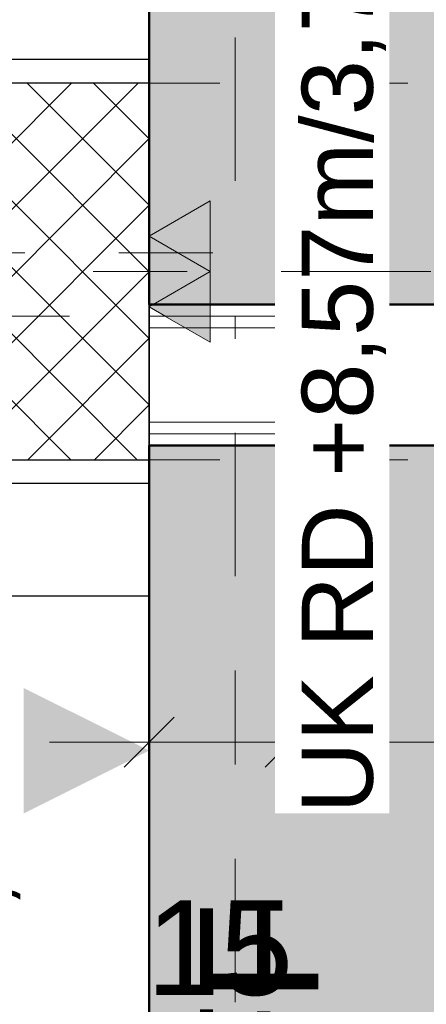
# Model space of a CAD drawing. Header units: metres. Extents: x -180 to 4, y -49 to 6.
# Tile 161 of 256: x -175.359 to -174.926, y -9.476 to -8.43. Entities that reach past the tile are written whole.
import ezdxf

# ---------------------------------------------------------------- set-up
doc = ezdxf.new("R2010")
doc.units = ezdxf.units.M
doc.header["$LTSCALE"] = 0.05
doc.header["$PDMODE"] = 1
doc.header["$PDSIZE"] = -2
for name, pattern in [('ISO-10 Strichpunktlinie', [4.699, 3.048, -0.762, 0.127, -0.762]), ('Linienart-1', [2.116328, 1.058164, -1.058164]), ('Linienart-20', [2.116531, 1.058062, -1.058469]), ('Linienart-34', [4.233, 2.116, -2.117]), ('Linienart-53', [5.291531, 3.175, -1.058062, 0.352704, -0.705764])]:
    doc.linetypes.add(name, pattern=pattern)
doc.layers.get('0').update_dxf_attribs({"lineweight": 25})
for name, color, linetype, lineweight, true_color in [('00 -Bauelemente -Dämmung innen', 7, 'Continuous', 9, 0xff7fe6), ('00 -Bauelemente -Gipskarton', 7, 'Continuous', 9, 0xff7fe6), ('30 -33 Aussenwände- 3 Aussenstützen', 7, 'Continuous', 50, 0x0000dd), ('30 -33 Aussenwände- 7 Fassade_ Elemente', 7, 'Continuous', 9, 0x00aacc), ('30 -34 Innenwände- 2 nichttragend', 7, 'Continuous', 18, 0xff7fe6), ('30 -34 Innenwände- 4 Türen_Fenster', 7, 'Continuous', 15, 0x9955ff), ('30 -35 Decken- 1 Konstruktion-Träger- Stahlbeton', 7, 'Continuous', 13, 0x33aa00), ('70 -72 Beschriftung- 1 Beschriftung allgemein', 7, 'Continuous', 9, 0xff6633), ('70 -72 Beschriftung- 2 Beschriftung Bauteile', 7, 'Continuous', 9, 0x9999ff), ('70 -72 Beschriftung- 7 Detailverweise Linie', 7, 'Continuous', 9, 0x00dd00), ('70 -73 Bauteildarst.- 3 verdeckt 0.35', 4, 'Linienart-34', 35, 0x00ffff), ('70 -75 Raumstempel- 1 Raumstempel', 1, 'Continuous', 50, 0xff0000), ('70 -76 Bemaßung- 2 Allgemein', 7, 'Continuous', 5, 0x6666cc), ('CW-Unsichtbar', 7, 'Continuous', 9, 0x599559)]:
    doc.layers.add(name, color=color, linetype=linetype, lineweight=lineweight, true_color=true_color)
doc.layers.add('70 -71 Achsen- 1 Gebäudeachsen', color=7, linetype='Linienart-53', lineweight=18)
doc.layers.add('Keine', color=7, linetype='Continuous', lineweight=9)
doc.styles.add('Arial', font='arial.ttf')
doc.dimstyles.new('k+k 1_50', dxfattribs={"dimtxt": 0.100689, "dimasz": 0.05302, "dimexe": 0.05, "dimexo": 0.15, "dimgap": 0.01, "dimtad": 1, "dimdec": 3, "dimtxsty": 'Arial', "dimblk": 'VW_SLASH', "dimblk1": 'VW_SLASH', "dimblk2": 'VW_SLASH', "dimcen": 0, "dimdle": 0.05, "dimadec": 3, "dimazin": 0, "dimtfac": 0.75, "dimtdec": 3, "dimtix": 1, "dimtmove": 0, "dimatfit": 0, "dimldrblk": 'VW_SLASH-1', "dimfxl": 0.125, "dimfxlon": 1, "dimfrac": 2, "dimtolj": 1, "dimarcsym": 0})
doc.dimstyles.new('k+k_klein', dxfattribs={"dimtxt": 0.100689, "dimasz": 0.05302, "dimexe": 0.05, "dimexo": 0.15, "dimgap": 0.005, "dimtad": 1, "dimdec": 3, "dimtxsty": 'Arial', "dimblk": 'VW_SLASH-2', "dimblk1": 'VW_SLASH-2', "dimblk2": 'VW_SLASH-2', "dimcen": 0, "dimdle": 0.025, "dimadec": 3, "dimazin": 0, "dimtfac": 0.75, "dimtdec": 3, "dimtix": 1, "dimtmove": 0, "dimatfit": 0, "dimldrblk": 'VW_FILLEDARROW', "dimfxl": 0.1, "dimfxlon": 1, "dimfrac": 2, "dimtolj": 1, "dimarcsym": 0})

# ---------------------------------------------------------------- blocks, each defined once
blk = doc.blocks.new('Gruppe-2720')
at = {"color": 255}
blk.add_wipeout([(-176.018, -0.447), (-176.018, -8.697), (-175.221, -8.697), (-175.221, -0.447)], dxfattribs=at).dxf.layer = '30 -33 Aussenwände- 7 Fassade_ Elemente'
blk.add_wipeout([(-175.776, -0.672), (-175.221, -0.672), (-175.221, -8.472), (-175.776, -8.472), (-175.776, -8.627), (-176.018, -8.627), (-176.018, -0.517), (-175.776, -0.517)], dxfattribs=at).dxf.layer = '30 -33 Aussenwände- 7 Fassade_ Elemente'
at = {"layer": '30 -33 Aussenwände- 7 Fassade_ Elemente', "flags": 128}
blk.add_lwpolyline([(-175.776, -0.672), (-175.221, -0.672), (-175.221, -8.472), (-175.776, -8.472), (-175.776, -8.627), (-176.018, -8.627), (-176.018, -0.517), (-175.776, -0.517)], close=True, dxfattribs=at)
at = {"color": 255, "lineweight": 25}
blk.add_wipeout([(-175.521, -8.352), (-175.221, -8.352), (-175.221, -8.472), (-175.521, -8.472)], dxfattribs=at).dxf.layer = '30 -33 Aussenwände- 7 Fassade_ Elemente'
at = {"layer": '30 -33 Aussenwände- 7 Fassade_ Elemente', "lineweight": 25, "flags": 128}
blk.add_lwpolyline([(-175.521, -8.352), (-175.221, -8.352), (-175.221, -8.472), (-175.521, -8.472)], close=True, dxfattribs=at)
blk = doc.blocks.new('Gruppe-6240')
at = {"layer": '30 -33 Aussenwände- 7 Fassade_ Elemente', "insert": (-175.1671, -10.197), "char_height": 0.125861, "width": 1.860033, "attachment_point": 2, "rotation": 90, "line_spacing_factor": 0.970891, "style": 'Arial'}
blk.add_mtext('BRH 85cm ab OK FF', dxfattribs=at)
at = {"color": 255}
blk.add_wipeout([(-176.018, -11.697), (-176.018, -8.697), (-175.221, -8.697), (-175.221, -11.697)], dxfattribs=at).dxf.layer = '30 -33 Aussenwände- 7 Fassade_ Elemente'
blk.add_wipeout([(-175.776, -11.472), (-175.221, -11.472), (-175.221, -8.922), (-175.776, -8.922), (-175.776, -8.767), (-176.018, -8.767), (-176.018, -11.627), (-175.776, -11.627)], dxfattribs=at).dxf.layer = '30 -33 Aussenwände- 7 Fassade_ Elemente'
at = {"layer": '30 -33 Aussenwände- 7 Fassade_ Elemente', "flags": 128}
blk.add_lwpolyline([(-175.776, -11.472), (-175.221, -11.472), (-175.221, -8.922), (-175.776, -8.922), (-175.776, -8.767), (-176.018, -8.767), (-176.018, -11.627), (-175.776, -11.627)], close=True, dxfattribs=at)
at = {"color": 255, "lineweight": 25}
blk.add_wipeout([(-175.521, -9.042), (-175.521, -8.922), (-175.221, -8.922), (-175.221, -9.042)], dxfattribs=at).dxf.layer = '30 -33 Aussenwände- 7 Fassade_ Elemente'
at = {"layer": '30 -33 Aussenwände- 7 Fassade_ Elemente', "lineweight": 25, "flags": 128}
blk.add_lwpolyline([(-175.521, -9.042), (-175.521, -8.922), (-175.221, -8.922), (-175.221, -9.042)], close=True, dxfattribs=at)
blk = doc.blocks.new('Gruppe-7009')
at = {"layer": '30 -34 Innenwände- 4 Türen_Fenster', "flags": 128}
blk.add_lwpolyline([(-0.85, 0.04), (-0.78, 0.04), (-0.78, -0.04), (-0.85, -0.04)], close=True, dxfattribs=at)
blk = doc.blocks.new('Gruppe-7010')
at = {"layer": '30 -34 Innenwände- 4 Türen_Fenster', "color": 7, "transparency": 33554687}
blk.add_blockref('Gruppe-7009', (0, 0), dxfattribs=at)
blk = doc.blocks.new('Gruppe-7011')
at = {"layer": '30 -34 Innenwände- 4 Türen_Fenster', "linetype": 'Linienart-1'}
blk.add_line((-0.85, -0.075), (0.85, -0.075), dxfattribs=at)
blk = doc.blocks.new('Gruppe-7012')
at = {"layer": '30 -34 Innenwände- 4 Türen_Fenster', "linetype": 'Linienart-1'}
blk.add_line((-0.85, 0.075), (0.85, 0.075), dxfattribs=at)
blk = doc.blocks.new('Gruppe-7013')
at = {"layer": '30 -34 Innenwände- 2 nichttragend'}
blk.add_line((-0.85, 0.0625), (-0.85, 0.075), dxfattribs=at)
blk = doc.blocks.new('Gruppe-7014')
at = {"layer": '30 -34 Innenwände- 2 nichttragend'}
blk.add_line((-0.85, 0.0625), (-0.85, 0.075), dxfattribs=at)
blk = doc.blocks.new('Gruppe-7015')
at = {"layer": '30 -34 Innenwände- 2 nichttragend'}
blk.add_line((-0.85, 0.05), (-0.85, 0.0625), dxfattribs=at)
blk = doc.blocks.new('Gruppe-7016')
at = {"layer": '30 -34 Innenwände- 2 nichttragend'}
blk.add_line((-0.85, -0.05), (-0.85, 0.05), dxfattribs=at)
blk = doc.blocks.new('Gruppe-7017')
at = {"layer": '30 -34 Innenwände- 2 nichttragend'}
blk.add_line((-0.85, -0.0625), (-0.85, -0.05), dxfattribs=at)
blk = doc.blocks.new('Gruppe-7018')
at = {"layer": '30 -34 Innenwände- 2 nichttragend'}
blk.add_line((-0.85, -0.075), (-0.85, 0.0625), dxfattribs=at)
blk = doc.blocks.new('Gruppe-7019')
at = {"layer": '30 -34 Innenwände- 2 nichttragend'}
blk.add_line((-0.85, -0.075), (-0.85, -0.0625), dxfattribs=at)
blk = doc.blocks.new('Gruppe-7020')
at = {"layer": '30 -34 Innenwände- 2 nichttragend'}
for name in ['Gruppe-7013', 'Gruppe-7018']:
    blk.add_blockref(name, (0, 0), dxfattribs=at)
at = {"layer": '30 -34 Innenwände- 2 nichttragend', "color": 7, "transparency": 33554687}
for name in ['Gruppe-7014', 'Gruppe-7015', 'Gruppe-7016', 'Gruppe-7017', 'Gruppe-7019']:
    blk.add_blockref(name, (0, 0), dxfattribs=at)
blk = doc.blocks.new('Gruppe-7021')
at = {"layer": '30 -34 Innenwände- 4 Türen_Fenster', "linetype": 'Linienart-1'}
blk.add_arc((-0.78, 0.04), 0.9, 0, 90, dxfattribs=at)
blk = doc.blocks.new('Gruppe-7022')
at = {"layer": '30 -34 Innenwände- 4 Türen_Fenster', "linetype": 'Linienart-1'}
blk.add_line((-0.78, 0.04), (-0.78, 0.94), dxfattribs=at)
blk = doc.blocks.new('Gruppe-7023')
at = {"layer": '30 -34 Innenwände- 4 Türen_Fenster', "color": 7}
for name in ['Gruppe-7021', 'Gruppe-7022']:
    blk.add_blockref(name, (0, 0), dxfattribs=at)
blk = doc.blocks.new('Gruppe-7024')
at = {"layer": '30 -34 Innenwände- 2 nichttragend', "color": 7, "transparency": 33554687}
blk.add_blockref('Gruppe-7020', (0, 0), dxfattribs=at)
at = {"layer": '30 -34 Innenwände- 4 Türen_Fenster', "color": 7}
blk.add_blockref('Gruppe-7023', (0, 0), dxfattribs=at)
at = {"layer": '30 -34 Innenwände- 4 Türen_Fenster', "color": 7, "transparency": 33554687}
for name in ['Gruppe-7012', 'Gruppe-7010', 'Gruppe-7011']:
    blk.add_blockref(name, (0, 0), dxfattribs=at)
blk = doc.blocks.new('Tür (2D)-10')
at = {"layer": 'CW-Unsichtbar', "color": 7, "linetype": 'Continuous', "lineweight": 5, "transparency": 33554687}
blk.add_point((-0.85, 0), dxfattribs=at)
at = {"layer": '30 -34 Innenwände- 4 Türen_Fenster', "color": 7, "transparency": 33554687}
blk.add_blockref('Gruppe-7024', (0, 0), dxfattribs=at)
at = {"layer": '30 -34 Innenwände- 4 Türen_Fenster', "color": 0, "flags": 1}
for tag in ['Detail', 'Gebäudeteil', 'Aufschlag', 'Oberlicht', 'Oberblende', 'Seitenverglasung', 'feuchtr.-geeign.', 'Türblatt_Höhe', 'Türblatt_Breite', 'Türblattdicke', 'Absenkbare_Bodendichtung', 'Antrieb', 'Gewerk', 'Geschoss_Nummer', 'Tür_ID', 'Nummer', 'Typ', 'Rettungsweg', 'Raumnummer', 'Raumname', 'Zarge_Art', 'OTS', 'Türstopper', 'U-Wert', 'g-Wert', 'Rw-Wert', 'IFC_UUID', 'instanceID']:
    blk.add_attdef(tag, (-175.071, -8.882), '', height=0.00018, dxfattribs=at)
blk = doc.blocks.new('Gruppe-9729')
at = {"layer": '30 -35 Decken- 1 Konstruktion-Träger- Stahlbeton', "color": 7, "linetype": 'Linienart-20', "lineweight": 13, "transparency": 33554687}
blk.add_line((-175.221, -0.647), (-175.221, -11.897), dxfattribs=at)
at = {"layer": '30 -35 Decken- 1 Konstruktion-Träger- Stahlbeton', "color": 0, "flags": 1}
for tag in ['IFC_UUID', 'instanceID']:
    blk.add_attdef(tag, (-175.621, -11.897), '', height=0.00018, dxfattribs=at)
blk = doc.blocks.new('Gruppe-9735')
at = {"layer": '30 -35 Decken- 1 Konstruktion-Träger- Stahlbeton', "color": 7, "linetype": 'Linienart-20', "lineweight": 13, "transparency": 33554687}
for p, q in [((-160.346, -8.497), (-175.221, -8.497)), ((-160.346, -8.897), (-175.221, -8.897))]:
    blk.add_line(p, q, dxfattribs=at)
at = {"layer": '30 -35 Decken- 1 Konstruktion-Träger- Stahlbeton', "color": 7, "linetype": 'Continuous', "lineweight": 35, "transparency": 33554687, "flags": 128}
blk.add_lwpolyline([(-175.221, -8.897), (-175.221, -8.497)], dxfattribs=at)
at = {"layer": '30 -35 Decken- 1 Konstruktion-Träger- Stahlbeton', "color": 0, "flags": 1}
for tag in ['IFC_UUID', 'instanceID']:
    blk.add_attdef(tag, (-175.221, -8.897), '', height=0.00018, dxfattribs=at)
blk = doc.blocks.new('Gruppe-11198')
at = {"layer": '30 -33 Aussenwände- 3 Aussenstützen', "linetype": 'Continuous', "lineweight": 9, "transparency": 33554687}
for p, q in [((-175.421, -8.647), (-175.421, -8.747)), ((-175.471, -8.697), (-175.371, -8.697))]:
    blk.add_line(p, q, dxfattribs=at)
blk = doc.blocks.new('Gruppe-11199')
at = {"color": 255, "lineweight": 25, "transparency": 33554687}
blk.add_wipeout([(-175.221, -8.497), (-175.621, -8.497), (-175.621, -8.897), (-175.221, -8.897)], dxfattribs=at).dxf.layer = '30 -33 Aussenwände- 3 Aussenstützen'
at = {"layer": '30 -33 Aussenwände- 3 Aussenstützen', "linetype": 'Continuous', "lineweight": 9, "transparency": 33554687}
h = blk.add_hatch(dxfattribs=at)
h.set_pattern_fill('Beton 1mm SRF', style=0, pattern_type=2)
h.set_pattern_definition([(45, (0, 0), (0.03535534, -0.03535534), []), (-45, (0, 0), (0.03535534, 0.03535534), [])])
h.paths.add_polyline_path([(-175.221, -8.497), (-175.621, -8.497), (-175.621, -8.897), (-175.221, -8.897)])
at = {"layer": '30 -33 Aussenwände- 3 Aussenstützen', "lineweight": 25, "transparency": 33554687, "flags": 128}
blk.add_lwpolyline([(-175.221, -8.497), (-175.621, -8.497), (-175.621, -8.897), (-175.221, -8.897)], close=True, dxfattribs=at)
at = {"layer": '30 -33 Aussenwände- 3 Aussenstützen', "transparency": 33554687}
blk.add_blockref('Gruppe-11198', (0, 0), dxfattribs=at)
blk = doc.blocks.new('Gruppe-11200')
at = {"layer": '30 -33 Aussenwände- 3 Aussenstützen', "color": 7}
blk.add_blockref('Gruppe-11199', (0, 0), dxfattribs=at)
at = {"layer": '30 -33 Aussenwände- 3 Aussenstützen', "color": 0, "flags": 1}
for tag in ['IFC_UUID', 'instanceID']:
    blk.add_attdef(tag, (-175.621, -8.897), '', height=0.00018, dxfattribs=at)
blk = doc.blocks.new('_01-OG1_Tragwerk (2D)')
at = {"layer": '30 -33 Aussenwände- 7 Fassade_ Elemente', "color": 7}
blk.add_blockref('Gruppe-2720', (0, 0), dxfattribs=at)
blk.add_blockref('Gruppe-6240', (0, 0), dxfattribs=at)
at = {"color": 255, "lineweight": 5, "transparency": 33554687}
blk.add_wipeout([(-175.221, -8.882), (-175.221, -8.732), (-175.071, -8.732), (-175.071, -8.882)], dxfattribs=at).dxf.layer = '30 -34 Innenwände- 2 nichttragend'
blk.add_wipeout([(-175.221, -8.732), (-175.221, -8.7445), (-175.071, -8.7445), (-175.071, -8.732)], dxfattribs=at).dxf.layer = '00 -Bauelemente -Gipskarton'
at = {"layer": '00 -Bauelemente -Gipskarton', "transparency": 33554687}
blk.add_line((-175.221, -8.732), (-175.071, -8.732), dxfattribs=at)
at = {"layer": '30 -34 Innenwände- 2 nichttragend', "transparency": 33554687}
blk.add_line((-175.221, -8.732), (-175.071, -8.732), dxfattribs=at)
at = {"color": 255, "lineweight": 5, "transparency": 33554687}
blk.add_wipeout([(-175.221, -8.7445), (-175.221, -8.757), (-175.071, -8.757), (-175.071, -8.7445)], dxfattribs=at).dxf.layer = '00 -Bauelemente -Gipskarton'
at = {"layer": '00 -Bauelemente -Gipskarton', "transparency": 33554687}
blk.add_line((-175.221, -8.7445), (-175.071, -8.7445), dxfattribs=at)
blk.add_line((-175.221, -8.7445), (-175.071, -8.7445), dxfattribs=at)
at = {"color": 255, "lineweight": 5, "transparency": 33554687}
blk.add_wipeout([(-175.221, -8.757), (-175.221, -8.857), (-175.071, -8.857), (-175.071, -8.757)], dxfattribs=at).dxf.layer = '00 -Bauelemente -Dämmung innen'
at = {"layer": '00 -Bauelemente -Dämmung innen', "transparency": 33554687}
blk.add_line((-175.221, -8.757), (-175.071, -8.757), dxfattribs=at)
at = {"layer": '00 -Bauelemente -Gipskarton', "transparency": 33554687}
blk.add_line((-175.221, -8.757), (-175.071, -8.757), dxfattribs=at)
at = {"color": 255, "lineweight": 5, "transparency": 33554687}
blk.add_wipeout([(-175.221, -8.857), (-175.221, -8.8695), (-175.071, -8.8695), (-175.071, -8.857)], dxfattribs=at).dxf.layer = '00 -Bauelemente -Gipskarton'
at = {"layer": '00 -Bauelemente -Dämmung innen', "transparency": 33554687}
blk.add_line((-175.221, -8.857), (-175.071, -8.857), dxfattribs=at)
at = {"layer": '00 -Bauelemente -Gipskarton', "transparency": 33554687}
blk.add_line((-175.221, -8.857), (-175.071, -8.857), dxfattribs=at)
at = {"color": 255, "lineweight": 5, "transparency": 33554687}
blk.add_wipeout([(-175.221, -8.8695), (-175.221, -8.882), (-175.071, -8.882), (-175.071, -8.8695)], dxfattribs=at).dxf.layer = '00 -Bauelemente -Gipskarton'
at = {"layer": '00 -Bauelemente -Gipskarton', "transparency": 33554687}
for p, q in [((-175.221, -8.8695), (-175.071, -8.8695)), ((-175.221, -8.8695), (-175.071, -8.8695)), ((-175.221, -8.882), (-175.071, -8.882))]:
    blk.add_line(p, q, dxfattribs=at)
at = {"layer": '30 -34 Innenwände- 2 nichttragend', "transparency": 33554687}
for q in [(-175.221, -8.732), (-175.071, -8.882)]:
    blk.add_line((-175.221, -8.882), q, dxfattribs=at)
at = {"layer": '30 -34 Innenwände- 4 Türen_Fenster', "color": 7, "transparency": 33554687}
blk.add_blockref('Tür (2D)-10', (-174.221, -8.807), dxfattribs=at)
at = {"layer": '30 -35 Decken- 1 Konstruktion-Träger- Stahlbeton'}
for name in ['Gruppe-9729', 'Gruppe-9735']:
    blk.add_blockref(name, (0, 0), dxfattribs=at)
at = {"layer": '30 -33 Aussenwände- 3 Aussenstützen'}
blk.add_blockref('Gruppe-11200', (0, 0), dxfattribs=at)
blk = doc.blocks.new('_OG1_2D (2D)')
at = {"layer": '70 -75 Raumstempel- 1 Raumstempel', "linetype": 'Continuous', "lineweight": 0, "true_color": 0xff0000}
for points in [[(-171.67099996, -8.73204198), (-171.67099996, -0.64704198), (-175.22099996, -0.64704198), (-175.22099996, -8.73204198)], [(-175.22099996, -8.88204198), (-168.02099996, -8.88204198), (-168.02099996, -8.89704198), (-167.89599996, -8.89704198), (-167.89599996, -11.49704198), (-168.02099996, -11.49704198), (-168.02099996, -11.89704198), (-168.00599996, -11.89704198), (-168.00599996, -19.74704198), (-168.02099996, -19.74704198), (-168.02099996, -19.99704198), (-169.73599996, -19.99704198), (-169.73599996, -11.51204198), (-175.22099996, -11.51204198)]]:
    blk.add_hatch(color=1, dxfattribs=at).paths.add_polyline_path(points)
at = {"layer": '70 -72 Beschriftung- 7 Detailverweise Linie', "linetype": 'ISO-10 Strichpunktlinie', "flags": 128}
for points in [[(-176.14966208, -8.6771336), (-176.14966208, -0.4771336), (-175.12966208, -0.4771336), (-175.12966208, -8.6771336)], [(-176.14966208, -11.67204198), (-176.14966208, -8.74446926), (-175.12966208, -8.74446926), (-175.12966208, -11.67204198)]]:
    blk.add_lwpolyline(points, close=True, dxfattribs=at)
at = {"layer": '70 -75 Raumstempel- 1 Raumstempel', "flags": 128}
for points in [[(-171.67099996, -8.73204198), (-171.67099996, -0.64704198), (-175.22099996, -0.64704198), (-175.22099996, -8.73204198)], [(-175.22099996, -8.88204198), (-168.02099996, -8.88204198), (-168.02099996, -8.89704198), (-167.89599996, -8.89704198), (-167.89599996, -11.49704198), (-168.02099996, -11.49704198), (-168.02099996, -11.89704198), (-168.00599996, -11.89704198), (-168.00599996, -19.74704198), (-168.02099996, -19.74704198), (-168.02099996, -19.99704198), (-169.73599996, -19.99704198), (-169.73599996, -11.51204198), (-175.22099996, -11.51204198)]]:
    blk.add_lwpolyline(points, close=True, dxfattribs=at)
blk = doc.blocks.new('VW_SLASH')
at = {"color": 0, "linetype": 'ByBlock', "lineweight": -2, "transparency": 16777216}
blk.add_line((0.943, 0), (-1, 0), dxfattribs=at)
at = {"color": 0, "lineweight": 20, "transparency": 16777216, "flags": 128}
blk.add_lwpolyline([(0.5, 0.5), (-0.5, -0.5)], dxfattribs=at)
blk = doc.blocks.new('*D16277')
at = {"layer": '70 -76 Bemaßung- 2 Allgemein', "color": 0, "lineweight": -2}
for p, q in [((-176.643, -0.647), (-176.818, -0.647)), ((-176.768, -8.679), (-176.768, -0.7001)), ((-176.643, -8.732), (-176.818, -8.732))]:
    blk.add_line(p, q, dxfattribs=at)
at = {"layer": 'Defpoints', "color": 0}
for p in [(-176.768, -0.647), (-175.196, -0.647), (-175.221, -8.732)]:
    blk.add_point(p, dxfattribs=at)
at = {"layer": '70 -76 Bemaßung- 2 Allgemein', "color": 0, "lineweight": -2, "xscale": 0.05302001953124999, "yscale": 0.05302001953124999, "zscale": 0.05302001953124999}
for p, rotation in [((-176.768, -0.647), 90), ((-176.768, -8.732), 270)]:
    blk.add_blockref('VW_SLASH', p, dxfattribs=dict(at, rotation=rotation))
at = {"layer": '70 -76 Bemaßung- 2 Allgemein', "color": 0, "insert": (-176.8552, -4.6895), "char_height": 0.100689, "attachment_point": 5, "rotation": 90, "style": 'Arial'}
blk.add_mtext('\\A1;8,08\\S5^ ;', dxfattribs=at)
blk = doc.blocks.new('VW_SLASH-1')
at = {"color": 0, "linetype": 'ByBlock', "lineweight": -2, "transparency": 16777216}
blk.add_line((0.943, 0), (-1, 0), dxfattribs=at)
at = {"color": 0, "lineweight": 5, "transparency": 16777216, "flags": 128}
blk.add_lwpolyline([(0.5, 0.5), (-0.5, -0.5)], dxfattribs=at)
blk = doc.blocks.new('*D16278')
at = {"layer": '70 -76 Bemaßung- 2 Allgemein', "color": 0, "lineweight": -2}
for p, q in [((-176.768, -8.679), (-176.768, -8.626)), ((-176.643, -8.732), (-176.818, -8.732)), ((-176.768, -8.882), (-176.768, -8.732)), ((-176.643, -8.882), (-176.818, -8.882)), ((-176.768, -8.9351), (-176.768, -8.9881))]:
    blk.add_line(p, q, dxfattribs=at)
at = {"layer": 'Defpoints', "color": 0}
for p in [(-176.768, -8.732), (-175.221, -8.732), (-175.221, -8.882)]:
    blk.add_point(p, dxfattribs=at)
at = {"layer": '70 -76 Bemaßung- 2 Allgemein', "color": 0, "lineweight": -2, "xscale": 0.05302001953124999, "yscale": 0.05302001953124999, "zscale": 0.05302001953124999}
for p, rotation in [((-176.768, -8.732), 270), ((-176.768, -8.882), 90)]:
    blk.add_blockref('VW_SLASH', p, dxfattribs=dict(at, rotation=rotation))
at = {"layer": '70 -76 Bemaßung- 2 Allgemein', "color": 0, "insert": (-176.8844, -8.807), "char_height": 0.10069, "attachment_point": 5, "rotation": 90, "style": 'Arial'}
blk.add_mtext('\\A1;15', dxfattribs=at)
blk = doc.blocks.new('*D16279')
at = {"layer": '70 -76 Bemaßung- 2 Allgemein', "color": 0, "lineweight": -2}
for p, q in [((-176.643, -8.882), (-176.818, -8.882)), ((-176.768, -11.459), (-176.768, -8.9351)), ((-176.643, -11.512), (-176.818, -11.512))]:
    blk.add_line(p, q, dxfattribs=at)
at = {"layer": 'Defpoints', "color": 0}
for p in [(-176.768, -8.882), (-175.221, -8.882), (-175.221, -11.512)]:
    blk.add_point(p, dxfattribs=at)
at = {"layer": '70 -76 Bemaßung- 2 Allgemein', "color": 0, "lineweight": -2, "xscale": 0.05302001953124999, "yscale": 0.05302001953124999, "zscale": 0.05302001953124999}
for p, rotation in [((-176.768, -8.882), 90), ((-176.768, -11.512), 270)]:
    blk.add_blockref('VW_SLASH', p, dxfattribs=dict(at, rotation=rotation))
at = {"layer": '70 -76 Bemaßung- 2 Allgemein', "color": 0, "insert": (-176.8385, -10.197), "char_height": 0.10069, "attachment_point": 5, "rotation": 90, "style": 'Arial'}
blk.add_mtext('\\A1;2,63', dxfattribs=at)
blk = doc.blocks.new('*D18757')
at = {"layer": '70 -76 Bemaßung- 2 Allgemein', "color": 0, "lineweight": -2}
for p, q in [((-175.221, -9.072), (-175.221, -9.247)), ((-175.071, -9.072), (-175.071, -9.247)), ((-175.274, -9.197), (-175.327, -9.197)), ((-175.071, -9.197), (-175.221, -9.197)), ((-175.018, -9.197), (-174.965, -9.197))]:
    blk.add_line(p, q, dxfattribs=at)
at = {"layer": 'Defpoints', "color": 0}
for p in [(-175.071, -8.882), (-175.221, -8.897), (-175.221, -9.197)]:
    blk.add_point(p, dxfattribs=at)
at = {"layer": '70 -76 Bemaßung- 2 Allgemein', "color": 0, "lineweight": -2, "xscale": 0.05302001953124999, "yscale": 0.05302001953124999, "zscale": 0.05302001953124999}
blk.add_blockref('VW_SLASH', (-175.221, -9.197), dxfattribs=at)
at = {"layer": '70 -76 Bemaßung- 2 Allgemein', "color": 0, "lineweight": -2, "xscale": 0.05302001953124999, "yscale": 0.05302001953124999, "zscale": 0.05302001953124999, "rotation": 180}
blk.add_blockref('VW_SLASH', (-175.071, -9.197), dxfattribs=at)
at = {"layer": '70 -76 Bemaßung- 2 Allgemein', "color": 0, "insert": (-175.146, -9.4162), "char_height": 0.10069, "attachment_point": 5, "style": 'Arial'}
blk.add_mtext('\\A1;15', dxfattribs=at)
blk = doc.blocks.new('*D18758')
at = {"layer": '70 -76 Bemaßung- 2 Allgemein', "color": 0, "lineweight": -2}
for p, q in [((-175.071, -9.072), (-175.071, -9.247)), ((-173.371, -9.072), (-173.371, -9.247)), ((-173.424, -9.197), (-175.018, -9.197))]:
    blk.add_line(p, q, dxfattribs=at)
at = {"layer": 'Defpoints', "color": 0}
for p in [(-175.071, -8.882), (-173.371, -8.882), (-175.071, -9.197)]:
    blk.add_point(p, dxfattribs=at)
at = {"layer": '70 -76 Bemaßung- 2 Allgemein', "color": 0, "lineweight": -2, "xscale": 0.05302001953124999, "yscale": 0.05302001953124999, "zscale": 0.05302001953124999, "rotation": 180}
blk.add_blockref('VW_SLASH', (-175.071, -9.197), dxfattribs=at)
at = {"layer": '70 -76 Bemaßung- 2 Allgemein', "color": 0, "lineweight": -2, "xscale": 0.05302001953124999, "yscale": 0.05302001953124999, "zscale": 0.05302001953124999}
blk.add_blockref('VW_SLASH', (-173.371, -9.197), dxfattribs=at)
at = {"layer": '70 -76 Bemaßung- 2 Allgemein', "color": 0, "insert": (-174.221, -9.1266), "char_height": 0.10069, "attachment_point": 5, "style": 'Arial'}
blk.add_mtext('\\A1;1,70', dxfattribs=at)
blk = doc.blocks.new('*D18795')
at = {"layer": '70 -76 Bemaßung- 2 Allgemein', "color": 0, "lineweight": -2}
for p, q in [((-175.221, -8.322), (-175.221, -8.147)), ((-168.021, -8.322), (-168.021, -8.147)), ((-168.074, -8.197), (-175.168, -8.197))]:
    blk.add_line(p, q, dxfattribs=at)
at = {"layer": 'Defpoints', "color": 0}
for p in [(-175.221, -8.197), (-175.221, -8.497), (-168.021, -8.497)]:
    blk.add_point(p, dxfattribs=at)
at = {"layer": '70 -76 Bemaßung- 2 Allgemein', "color": 0, "lineweight": -2, "xscale": 0.05302001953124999, "yscale": 0.05302001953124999, "zscale": 0.05302001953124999, "rotation": 180}
blk.add_blockref('VW_SLASH', (-175.221, -8.197), dxfattribs=at)
at = {"layer": '70 -76 Bemaßung- 2 Allgemein', "color": 0, "lineweight": -2, "xscale": 0.05302001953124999, "yscale": 0.05302001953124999, "zscale": 0.05302001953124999}
blk.add_blockref('VW_SLASH', (-168.021, -8.197), dxfattribs=at)
at = {"layer": '70 -76 Bemaßung- 2 Allgemein', "color": 0, "insert": (-171.621, -8.1266), "char_height": 0.10069, "attachment_point": 5, "style": 'Arial'}
blk.add_mtext('\\A1;7,20', dxfattribs=at)
blk = doc.blocks.new('Gruppe-16160')
at = {"layer": '70 -76 Bemaßung- 2 Allgemein', "color": 7, "linetype": 'Continuous'}
blk.add_solid([(-175.3544, -9.1395), (-175.2209, -9.2061), (-175.3544, -9.273)], dxfattribs=at)
at = {"color": 255}
blk.add_wipeout([(-175.3544, -10.1797), (-175.3544, -9.1395), (-175.4762, -9.1395), (-175.4762, -10.1797)], dxfattribs=at).dxf.layer = '70 -76 Bemaßung- 2 Allgemein'
at = {"layer": '70 -76 Bemaßung- 2 Allgemein', "insert": (-175.358, -9.1395), "char_height": 0.075516, "attachment_point": 9, "rotation": 90, "line_spacing_factor": 0.973705, "style": 'Arial'}
blk.add_mtext('UK RD +8,15m/3,35m', dxfattribs=at)
blk = doc.blocks.new('Gruppe-16161')
at = {"layer": '70 -76 Bemaßung- 2 Allgemein', "color": 7, "linetype": 'Continuous'}
blk.add_solid([(-175.0874, -9.2727), (-175.2209, -9.2061), (-175.0875, -9.1391)], dxfattribs=at)
at = {"color": 255}
blk.add_wipeout([(-174.9657, -9.2727), (-174.9657, -8.2324), (-175.0874, -8.2324), (-175.0874, -9.2727)], dxfattribs=at).dxf.layer = '70 -76 Bemaßung- 2 Allgemein'
at = {"layer": '70 -76 Bemaßung- 2 Allgemein', "insert": (-174.9692, -9.2727), "char_height": 0.075516, "attachment_point": 7, "rotation": 90, "line_spacing_factor": 0.973705, "style": 'Arial'}
blk.add_mtext('UK RD +8,57m/3,77m', dxfattribs=at)
blk = doc.blocks.new('Gruppe-16320')
at = {"layer": '70 -73 Bauteildarst.- 3 verdeckt 0.35'}
blk.add_blockref('Gruppe-16160', (0, 0), dxfattribs=at)
blk.add_blockref('Gruppe-16161', (0, 0), dxfattribs=at)
blk = doc.blocks.new('VW_SLASH-2')
at = {"color": 0, "linetype": 'ByBlock', "lineweight": -2, "transparency": 16777216}
blk.add_line((0.472, 0), (-1, 0), dxfattribs=at)
at = {"color": 0, "lineweight": 5, "transparency": 16777216, "flags": 128}
blk.add_lwpolyline([(0.5, 0.5), (-0.5, -0.5)], dxfattribs=at)
blk = doc.blocks.new('*D20129')
at = {"layer": '70 -76 Bemaßung- 2 Allgemein', "color": 0, "lineweight": -2}
for p, q in [((-175.221, -7.905), (-175.221, -7.755)), ((-173.026, -7.905), (-173.026, -7.755)), ((-173.079, -7.805), (-175.168, -7.805))]:
    blk.add_line(p, q, dxfattribs=at)
at = {"layer": 'Defpoints', "color": 0}
for p in [(-175.221, -7.805), (-175.221, -8.497), (-173.026, -8.497)]:
    blk.add_point(p, dxfattribs=at)
at = {"layer": '70 -76 Bemaßung- 2 Allgemein', "color": 0, "lineweight": -2, "xscale": 0.05302001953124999, "yscale": 0.05302001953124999, "zscale": 0.05302001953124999, "rotation": 180}
blk.add_blockref('VW_SLASH-2', (-175.221, -7.805), dxfattribs=at)
at = {"layer": '70 -76 Bemaßung- 2 Allgemein', "color": 0, "lineweight": -2, "xscale": 0.05302001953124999, "yscale": 0.05302001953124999, "zscale": 0.05302001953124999}
blk.add_blockref('VW_SLASH-2', (-173.026, -7.805), dxfattribs=at)
at = {"layer": '70 -76 Bemaßung- 2 Allgemein', "color": 0, "insert": (-174.1235, -7.7228), "char_height": 0.100689, "attachment_point": 5, "style": 'Arial'}
blk.add_mtext('\\A1;2,19\\S5^ ;', dxfattribs=at)
blk = doc.blocks.new('VW_FILLEDARROW')
at = {"linetype": 'Continuous', "lineweight": 0, "transparency": 16777216}
blk.add_hatch(color=0, dxfattribs=at).paths.add_polyline_path([(-2.829, 0.758), (0, 0), (-2.829, -0.758)])
at = {"color": 0, "lineweight": 5, "transparency": 16777216, "flags": 128}
blk.add_lwpolyline([(-2.829, 0.758), (0, 0), (-2.829, -0.758)], close=True, dxfattribs=at)
blk = doc.blocks.new('Gruppe-16690')
at = {"layer": '70 -72 Beschriftung- 2 Beschriftung Bauteile', "linetype": 'Continuous', "lineweight": 0}
for points in [[(-175.156, -8.697), (-175.221, -8.6595), (-175.156, -8.622)], [(-175.156, -8.772), (-175.221, -8.7345), (-175.156, -8.697)]]:
    blk.add_hatch(color=254, dxfattribs=at).paths.add_polyline_path(points)
at = {"layer": '70 -72 Beschriftung- 2 Beschriftung Bauteile', "linetype": 'Continuous', "lineweight": 9, "flags": 128}
for points in [[(-175.156, -8.697), (-175.221, -8.6595), (-175.156, -8.622)], [(-175.156, -8.772), (-175.221, -8.7345), (-175.156, -8.697)]]:
    blk.add_lwpolyline(points, close=True, dxfattribs=at)
at = {"layer": '70 -72 Beschriftung- 2 Beschriftung Bauteile', "linetype": 'Continuous', "lineweight": 5}
blk.add_point((-175.221, -8.697), dxfattribs=at)
blk = doc.blocks.new('_Achsen (3D)')
at = {"layer": '70 -71 Achsen- 1 Gebäudeachsen', "transparency": 33554687}
blk.add_line((-179.668, -8.697), (3.826, -8.697), dxfattribs=at)
blk = doc.blocks.new('Gruppe-15238')
at = {"layer": '70 -76 Bemaßung- 2 Allgemein'}
dim = blk.add_linear_dim(base=(-176.768, -0.647), p1=(-175.221, -8.732), p2=(-175.196, -0.647), angle=270, text='8,08\\S5^ ;', dimstyle='k+k 1_50', override={"dimtxt": 0.100689, "dimgap": 0.01, "dimpost": '<>', "dimtxsty": 'Arial', "dimtmove": 2}, dxfattribs=at)
dim.commit()
dim.dimension.update_dxf_attribs({"geometry": '*D16277', "text_midpoint": (-176.8552, -4.6895)})
for p1, p2, text, override, picture, middle in [((-175.221, -8.882), (-175.221, -8.732), '15', {"dimtxt": 0.100689, "dimgap": 0.01, "dimpost": '<>', "dimtxsty": 'Arial', "dimtix": 0, "dimtmove": 2}, '*D16278', (-176.8844, -8.807)), ((-175.221, -11.512), (-175.221, -8.882), '2,63', {"dimtxt": 0.100689, "dimgap": 0.01, "dimpost": '<>', "dimtxsty": 'Arial', "dimtmove": 2}, '*D16279', (-176.8385, -10.197))]:
    dim = blk.add_aligned_dim(p1=p1, p2=p2, distance=1.547, text=text, dimstyle='k+k 1_50', override=override, dxfattribs=at)
    dim.commit()
    dim.dimension.update_dxf_attribs({"geometry": picture, "text_midpoint": middle})
blk = doc.blocks.new('Gruppe-15552')
at = {"layer": '70 -76 Bemaßung- 2 Allgemein'}
dim = blk.add_linear_dim(base=(-175.221, -9.197), p1=(-175.071, -8.882), p2=(-175.221, -8.897), text='15', dimstyle='k+k 1_50', override={"dimtxt": 0.100689, "dimgap": 0.01, "dimpost": '<>', "dimtxsty": 'Arial', "dimtix": 0, "dimtmove": 2}, dxfattribs=at)
dim.commit()
dim.dimension.update_dxf_attribs({"geometry": '*D18757', "text_midpoint": (-175.146, -9.4162)})
dim = blk.add_aligned_dim(p1=(-173.371, -8.882), p2=(-175.071, -8.882), distance=0.315, text='1,70', dimstyle='k+k 1_50', override={"dimtxt": 0.100689, "dimgap": 0.01, "dimpost": '<>', "dimtxsty": 'Arial', "dimtmove": 2}, dxfattribs=at)
dim.commit()
dim.dimension.update_dxf_attribs({"geometry": '*D18758', "text_midpoint": (-174.221, -9.1266)})
blk = doc.blocks.new('Gruppe-15558')
at = {"layer": '70 -76 Bemaßung- 2 Allgemein'}
dim = blk.add_aligned_dim(p1=(-168.021, -8.497), p2=(-175.221, -8.497), distance=-0.3, text='7,20', dimstyle='k+k 1_50', override={"dimtxt": 0.100689, "dimgap": 0.01, "dimpost": '<>', "dimtxsty": 'Arial', "dimtmove": 2}, dxfattribs=at)
dim.commit()
dim.dimension.update_dxf_attribs({"geometry": '*D18795', "text_midpoint": (-171.621, -8.1266)})
blk = doc.blocks.new('_OG1_2D Bemaßung_ Beschriftung (2D)')
at = {"layer": '70 -76 Bemaßung- 2 Allgemein'}
for name in ['Gruppe-15238', 'Gruppe-15558', 'Gruppe-15552']:
    blk.add_blockref(name, (0, 0), dxfattribs=at)
at = {"layer": '30 -35 Decken- 1 Konstruktion-Träger- Stahlbeton', "color": 7}
blk.add_blockref('Gruppe-16320', (0, 0), dxfattribs=at)
at = {"layer": '70 -72 Beschriftung- 1 Beschriftung allgemein', "color": 7}
blk.add_blockref('Gruppe-16690', (0, 0), dxfattribs=at)
at = {"layer": '70 -76 Bemaßung- 2 Allgemein'}
dim = blk.add_linear_dim(base=(-175.22099996, -7.805), p1=(-173.02599996, -8.49704198), p2=(-175.22099996, -8.49704198), text='2,19\\S5^ ;', dimstyle='k+k_klein', override={"dimtxt": 0.100689, "dimgap": 0.005, "dimdec": 8, "dimpost": '<>', "dimtxsty": 'Arial', "dimtmove": 2}, dxfattribs=at)
dim.commit()
dim.dimension.update_dxf_attribs({"geometry": '*D20129', "text_midpoint": (-174.12349996, -7.72280536)})

msp = doc.modelspace()

# ---------------------------------------------------------------- block references
at = {"layer": 'Keine', "color": 1}
msp.add_blockref('_01-OG1_Tragwerk (2D)', (0, 0), dxfattribs=at)

# ---------------------------------------------------------------- next in the draw order: block references
msp.add_blockref('_OG1_2D (2D)', (0, 0), dxfattribs=at)

# ---------------------------------------------------------------- next in the draw order: block references
msp.add_blockref('_OG1_2D Bemaßung_ Beschriftung (2D)', (0, 0), dxfattribs=at)

# ---------------------------------------------------------------- next in the draw order: block references
msp.add_blockref('_Achsen (3D)', (0, 0), dxfattribs=at)

doc.saveas('drawing.dxf')
